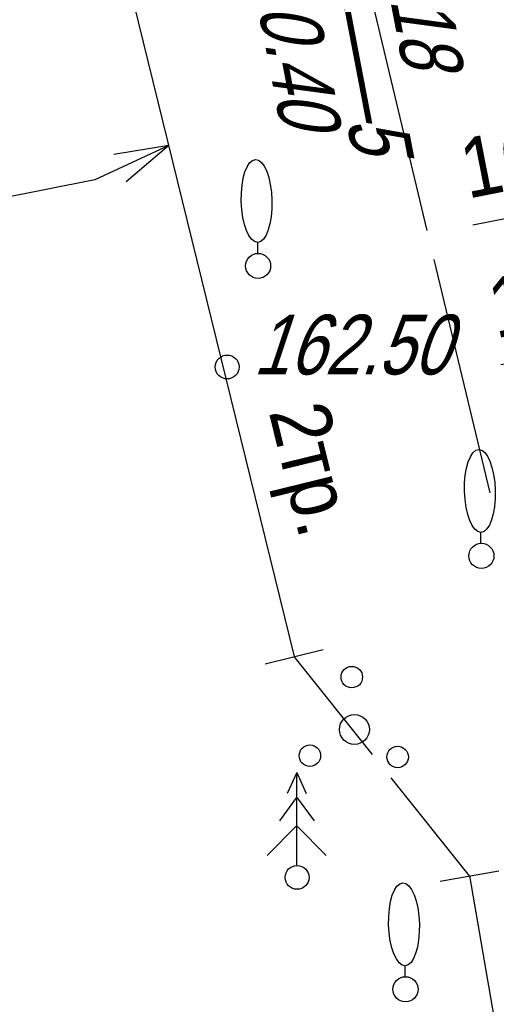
# Model space of a CAD drawing. Header units: millimetres. Extents: x 4385 to 11928, y 17253 to 36963.
# Tile 25 of 256: x 5856 to 5864, y 18472 to 18489. Entities that reach past the tile are written whole.
import ezdxf
from ezdxf.enums import TextEntityAlignment as Align

# ---------------------------------------------------------------- set-up
doc = ezdxf.new("R2010")
doc.units = ezdxf.units.MM
for name, color, linetype, lineweight in [('Геоподоснова_34179-21 от 9.08.21$0$Водосток', 7, 'Continuous', 25), ('Геоподоснова_34179-21 от 9.08.21$0$Газопровод', 7, 'Continuous', 25), ('Геоподоснова_34179-21 от 9.08.21$0$Горизонтали', 7, 'Continuous', 25), ('Геоподоснова_34179-21 от 9.08.21$0$Кабели', 7, 'Continuous', 25), ('Геоподоснова_34179-21 от 9.08.21$0$Кабель Мосэнерго', 7, 'Continuous', 25), ('Геоподоснова_34179-21 от 9.08.21$0$Леса и газоны', 7, 'Continuous', 25), ('Геоподоснова_34179-21 от 9.08.21$0$Отдельно стоящее дерево', 7, 'Continuous', 25)]:
    doc.layers.add(name, color=color, linetype=linetype, lineweight=lineweight)
doc.styles.add('Геоподоснова_34179-21 от 9.08.21$0$Style-RUSSIAN_1251', font='RUSSIAN_1251.shx')
doc.styles.add('Геоподоснова_34179-21 от 9.08.21$0$Style-RUSSIAN_1251 I 0.32289', font='RUSSIAN_1251.shx', dxfattribs={"oblique": 18.5})

# ---------------------------------------------------------------- blocks, each defined once
blk = doc.blocks.new('Геоподоснова_34179-21 от 9.08.21$0$ELOD')
at = {"layer": 'Геоподоснова_34179-21 от 9.08.21$0$Отдельно стоящее дерево', "color": 7, "linetype": 'Continuous', "lineweight": 25, "flags": 128}
for points in [[(-0.006, 1.754), (-0.165, 1.404)], [(-0.006, 1.754), (0.153, 1.404)], [(-0.006, 0.198), (-0.006, 1.747)], [(-0.013, 1.332), (-0.296, 0.949)], [(0.001, 1.332), (0.284, 0.949)], [(-0.5, 0.368), (-0.013, 0.856)], [(0.488, 0.368), (0.001, 0.856)]]:
    blk.add_lwpolyline(points, dxfattribs=at)
at = {"layer": 'Геоподоснова_34179-21 от 9.08.21$0$Отдельно стоящее дерево', "color": 7, "linetype": 'Continuous', "lineweight": 25}
blk.add_arc((0, 0), 0.2, 0, 360, dxfattribs=at)
blk = doc.blocks.new('Геоподоснова_34179-21 от 9.08.21$0$PIKET_222')
at = {"layer": 'Геоподоснова_34179-21 от 9.08.21$0$Горизонтали', "color": 7, "linetype": 'Continuous', "lineweight": 25}
blk.add_arc((0, 0), 0.2, 0, 360, dxfattribs=at)
blk = doc.blocks.new('Геоподоснова_34179-21 от 9.08.21$0$DEREVO_80')
at = {"layer": 'Геоподоснова_34179-21 от 9.08.21$0$Отдельно стоящее дерево', "color": 7, "linetype": 'Continuous', "lineweight": 25, "flags": 128}
blk.add_lwpolyline([(-0.007, 0.21), (-0.007, 0.393)], dxfattribs=at)
at = {"layer": 'Геоподоснова_34179-21 от 9.08.21$0$Отдельно стоящее дерево', "color": 7, "linetype": 'Continuous', "lineweight": 25}
blk.add_arc((0, 0), 0.21, 0, 360, dxfattribs=at)
blk.add_ellipse((-0.025, 1.088), major_axis=(-0.019, 0.695), ratio=0.369829, dxfattribs=at)
blk = doc.blocks.new('Геоподоснова_34179-21 от 9.08.21$0$DEREVO_81')
at = {"layer": 'Геоподоснова_34179-21 от 9.08.21$0$Отдельно стоящее дерево', "color": 7, "linetype": 'Continuous', "lineweight": 25, "flags": 128}
blk.add_lwpolyline([(-0.007, 0.21), (-0.007, 0.393)], dxfattribs=at)
at = {"layer": 'Геоподоснова_34179-21 от 9.08.21$0$Отдельно стоящее дерево', "color": 7, "linetype": 'Continuous', "lineweight": 25}
blk.add_arc((0, 0), 0.21, 0, 359.99999, dxfattribs=at)
blk.add_ellipse((-0.0255, 1.088), major_axis=(-0.0185, 0.695), ratio=0.3698286, dxfattribs=at)
blk = doc.blocks.new('Геоподоснова_34179-21 от 9.08.21$0$DEREVO_83')
at = {"layer": 'Геоподоснова_34179-21 от 9.08.21$0$Отдельно стоящее дерево', "color": 7, "linetype": 'Continuous', "lineweight": 25, "flags": 128}
blk.add_lwpolyline([(-0.007, 0.21), (-0.007, 0.393)], dxfattribs=at)
at = {"layer": 'Геоподоснова_34179-21 от 9.08.21$0$Отдельно стоящее дерево', "color": 7, "linetype": 'Continuous', "lineweight": 25}
blk.add_arc((0, 0), 0.21, 0, 359.99999, dxfattribs=at)
blk.add_ellipse((-0.0255, 1.088), major_axis=(-0.0185, 0.695), ratio=0.3698286, dxfattribs=at)
blk = doc.blocks.new('Геоподоснова_34179-21 от 9.08.21$0$KUST1_4')
at = {"layer": 'Геоподоснова_34179-21 от 9.08.21$0$Отдельно стоящее дерево', "color": 7, "linetype": 'Continuous', "lineweight": 25}
for centre, radius in [((-0.044, 0.877), 0.18), ((0, 0), 0.25), ((-0.745, -0.439), 0.18), ((0.723, -0.461), 0.18)]:
    blk.add_arc(centre, radius, 0, 360, dxfattribs=at)
blk = doc.blocks.new('Геоподоснова_34179-21 от 9.08.21$0$msdElementTypeTextNode_10')
at = {"layer": 'Геоподоснова_34179-21 от 9.08.21$0$Леса и газоны', "color": 7, "linetype": 'Continuous', "lineweight": 25, "style": 'Геоподоснова_34179-21 от 9.08.21$0$Style-RUSSIAN_1251 I 0.32289', "oblique": 18.5, "width": 0.8}
for s, p in [('——5', (0, 0)), (' 18', (1.08, 0.207)), ('0.40', (-1.08, -0.207))]:
    blk.add_text(s, height=1, rotation=280.8468, dxfattribs=at).set_placement(p, align=Align.MIDDLE_LEFT)
blk = doc.blocks.new('Геоподоснова_34179-21 от 9.08.21$0$msdElementTypeLineString_205')
at = {"layer": 'Геоподоснова_34179-21 от 9.08.21$0$Кабель Мосэнерго', "color": 7, "linetype": 'Continuous', "lineweight": 25}
for p, q in [((1.015, 12.676), (1.986, 12.914)), ((3.784, 1.381), (4.756, 1.619))]:
    blk.add_line(p, q, dxfattribs=at)
blk = doc.blocks.new('Геоподоснова_34179-21 от 9.08.21$0$msdElementTypeMultiLine_43')
at = {"layer": 'Геоподоснова_34179-21 от 9.08.21$0$Кабель Мосэнерго', "color": 7, "linetype": 'Continuous', "lineweight": 25, "flags": 128}
blk.add_lwpolyline([(1.5, 12.795), (4.27, 1.5)], dxfattribs=at)
at = {"layer": 'Геоподоснова_34179-21 от 9.08.21$0$Кабель Мосэнерго', "color": 7, "linetype": 'Continuous', "lineweight": 25}
blk.add_blockref('Геоподоснова_34179-21 от 9.08.21$0$msdElementTypeLineString_205', (0, 0), dxfattribs=at)
blk = doc.blocks.new('Геоподоснова_34179-21 от 9.08.21$0$msdElementTypeLineString_206')
at = {"layer": 'Геоподоснова_34179-21 от 9.08.21$0$Кабель Мосэнерго', "color": 7, "linetype": 'Continuous', "lineweight": 25}
for p, q in [((1.007, 8.823), (1.993, 8.993)), ((2.285, 1.415), (3.271, 1.585))]:
    blk.add_line(p, q, dxfattribs=at)
blk = doc.blocks.new('Геоподоснова_34179-21 от 9.08.21$0$msdElementTypeMultiLine_44')
at = {"layer": 'Геоподоснова_34179-21 от 9.08.21$0$Кабель Мосэнерго', "color": 7, "linetype": 'Continuous', "lineweight": 25, "flags": 128}
blk.add_lwpolyline([(1.5, 8.908), (2.778, 1.5)], dxfattribs=at)
at = {"layer": 'Геоподоснова_34179-21 от 9.08.21$0$Кабель Мосэнерго', "color": 7, "linetype": 'Continuous', "lineweight": 25}
blk.add_blockref('Геоподоснова_34179-21 от 9.08.21$0$msdElementTypeLineString_206', (0, 0), dxfattribs=at)
blk = doc.blocks.new('Геоподоснова_34179-21 от 9.08.21$0$msdElementTypeLineString_514')
at = {"layer": 'Геоподоснова_34179-21 от 9.08.21$0$Кабели', "color": 10, "linetype": 'Continuous', "lineweight": 25}
for p, q in [((2.688, 10.737), (3.624, 6.831)), ((3.74, 6.345), (4.676, 2.439))]:
    blk.add_line(p, q, dxfattribs=at)
blk = doc.blocks.new('Геоподоснова_34179-21 от 9.08.21$0$msdElementTypeMultiLine_310')
at = {"layer": 'Геоподоснова_34179-21 от 9.08.21$0$Кабели', "color": 1, "linetype": 'Continuous', "lineweight": 25}
blk.add_blockref('Геоподоснова_34179-21 от 9.08.21$0$msdElementTypeLineString_514', (0, 0), dxfattribs=at)
blk = doc.blocks.new('Геоподоснова_34179-21 от 9.08.21$0$msdElementTypeTextNode_26')
at = {"layer": 'Геоподоснова_34179-21 от 9.08.21$0$Кабель Мосэнерго', "color": 7, "linetype": 'Continuous', "lineweight": 25, "style": 'Геоподоснова_34179-21 от 9.08.21$0$Style-RUSSIAN_1251', "width": 0.899998}
blk.add_text('2тр.', height=1, rotation=283.7775, dxfattribs=at).set_placement((0, 0))
blk = doc.blocks.new('Геоподоснова_34179-21 от 9.08.21$0$DIMTXT_12')
at = {"layer": 'Геоподоснова_34179-21 от 9.08.21$0$Водосток', "color": 30, "linetype": 'Continuous', "lineweight": 25}
for q in [(-0.895, 0.268), (-0.905, -0.232)]:
    blk.add_line((0, 0), q, dxfattribs=at)
at = {"layer": 'Геоподоснова_34179-21 от 9.08.21$0$Водосток', "color": 30, "linetype": 'Continuous', "lineweight": 25, "flags": 128}
blk.add_lwpolyline([(0, 0), (-11.297, 0.231), (-18.578, -1.2)], dxfattribs=at)
at = {"layer": 'Геоподоснова_34179-21 от 9.08.21$0$Водосток', "color": 30, "linetype": 'Continuous', "lineweight": 25, "style": 'Геоподоснова_34179-21 от 9.08.21$0$Style-RUSSIAN_1251', "width": 0.899998}
blk.add_text('160.90лот.', height=1, rotation=11.1169, dxfattribs=at).set_placement((-18.857, 0.223), align=Align.TOP_LEFT)
blk = doc.blocks.new('Геоподоснова_34179-21 от 9.08.21$0$DIMTXT_175')
at = {"layer": 'Геоподоснова_34179-21 от 9.08.21$0$Газопровод', "color": 16, "linetype": 'Continuous', "lineweight": 25}
for q in [(-0.903, 0.24), (-0.897, -0.26)]:
    blk.add_line((0, 0), q, dxfattribs=at)
at = {"layer": 'Геоподоснова_34179-21 от 9.08.21$0$Газопровод', "color": 16, "linetype": 'Continuous', "lineweight": 25, "flags": 128}
blk.add_lwpolyline([(0, 0), (-8.71, -0.099), (-16.427, -1.615)], dxfattribs=at)
at = {"layer": 'Геоподоснова_34179-21 от 9.08.21$0$Газопровод', "color": 16, "linetype": 'Continuous', "lineweight": 25, "style": 'Геоподоснова_34179-21 от 9.08.21$0$Style-RUSSIAN_1251', "width": 0.899998}
blk.add_text('160.57в.тр.', height=1, rotation=11.1169, dxfattribs=at).set_placement((-16.707, -0.192), align=Align.TOP_LEFT)
blk = doc.blocks.new('Геоподоснова_34179-21 от 9.08.21')
at = {"layer": 'Геоподоснова_34179-21 от 9.08.21$0$Кабель Мосэнерго', "color": 10, "linetype": 'Continuous', "lineweight": 25}
for p, q in [((5858.391, 18486.694), (5857.152, 18486.119)), ((5858.391, 18486.694), (5857.469, 18486.542)), ((5858.391, 18486.694), (5857.679, 18486.088)), ((5857.152, 18486.119), (5852.201, 18485.146)), ((5861.801, 18476.495), (5860.489, 18478.136)), ((5863.426, 18474.463), (5862.114, 18476.104))]:
    blk.add_line(p, q, dxfattribs=at)
at = {"layer": 'Геоподоснова_34179-21 от 9.08.21$0$Водосток', "color": 30, "linetype": 'Continuous', "lineweight": 25}
blk.add_blockref('Геоподоснова_34179-21 от 9.08.21$0$DIMTXT_12', (5882.059, 18486.561), dxfattribs=at)
at = {"layer": 'Геоподоснова_34179-21 от 9.08.21$0$Газопровод', "color": 16, "linetype": 'Continuous', "lineweight": 25}
blk.add_blockref('Геоподоснова_34179-21 от 9.08.21$0$DIMTXT_175', (5880.378, 18484.636), dxfattribs=at)
at = {"layer": 'Геоподоснова_34179-21 от 9.08.21$0$Горизонтали', "color": 7, "linetype": 'Continuous', "lineweight": 25, "rotation": 281.0761452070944}
blk.add_blockref('Геоподоснова_34179-21 от 9.08.21$0$PIKET_222', (5859.369, 18482.986), dxfattribs=at)
at = {"layer": 'Геоподоснова_34179-21 от 9.08.21$0$Кабели', "color": 10, "linetype": 'Continuous', "lineweight": 25}
blk.add_blockref('Геоподоснова_34179-21 от 9.08.21$0$msdElementTypeMultiLine_310', (5859.09, 18478.44), dxfattribs=at)
at = {"layer": 'Геоподоснова_34179-21 от 9.08.21$0$Кабель Мосэнерго', "color": 7, "linetype": 'Continuous', "lineweight": 25}
for name, p in [('Геоподоснова_34179-21 от 9.08.21$0$msdElementTypeMultiLine_43', (5856.219, 18476.636)), ('Геоподоснова_34179-21 от 9.08.21$0$msdElementTypeTextNode_26', (5860.063, 18482.238)), ('Геоподоснова_34179-21 от 9.08.21$0$msdElementTypeMultiLine_44', (5861.926, 18465.555))]:
    blk.add_blockref(name, p, dxfattribs=at)
at = {"layer": 'Геоподоснова_34179-21 от 9.08.21$0$Леса и газоны', "color": 7, "linetype": 'Continuous', "lineweight": 25}
blk.add_blockref('Геоподоснова_34179-21 от 9.08.21$0$msdElementTypeTextNode_10', (5861.452, 18489.313), dxfattribs=at)
at = {"layer": 'Геоподоснова_34179-21 от 9.08.21$0$Отдельно стоящее дерево', "color": 7, "linetype": 'Continuous', "lineweight": 25}
for name, p in [('Геоподоснова_34179-21 от 9.08.21$0$DEREVO_83', (5859.887, 18484.679)), ('Геоподоснова_34179-21 от 9.08.21$0$DEREVO_81', (5863.625, 18479.823)), ('Геоподоснова_34179-21 от 9.08.21$0$KUST1_4', (5861.499, 18476.916)), ('Геоподоснова_34179-21 от 9.08.21$0$ELOD', (5860.539, 18474.439)), ('Геоподоснова_34179-21 от 9.08.21$0$DEREVO_80', (5862.354, 18472.565))]:
    blk.add_blockref(name, p, dxfattribs=at)
at = {"layer": 'Геоподоснова_34179-21 от 9.08.21$0$Горизонтали', "color": 7, "linetype": 'Continuous', "lineweight": 25, "style": 'Геоподоснова_34179-21 от 9.08.21$0$Style-RUSSIAN_1251 I 0.32289', "oblique": 18.5, "width": 0.799996}
blk.add_text('162.50', height=1, dxfattribs=at).set_placement((5859.802, 18482.861))

msp = doc.modelspace()

# ---------------------------------------------------------------- block references
msp.add_blockref('Геоподоснова_34179-21 от 9.08.21', (0, 0))

doc.saveas('drawing.dxf')
